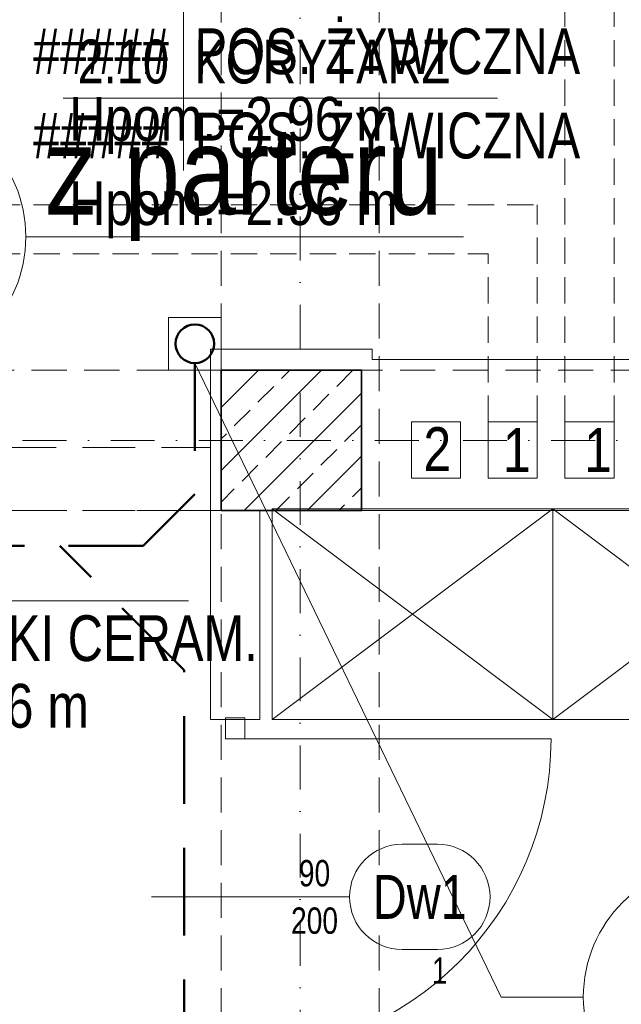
# Model space of a CAD drawing. Header units: millimetres. Extents: x -96593 to 66336, y -23969 to 7139.
# Tile 203 of 256: x -74417 to -74245, y -10397 to -10117. Entities that reach past the tile are written whole.
import ezdxf
from ezdxf.enums import TextEntityAlignment as Align

# ---------------------------------------------------------------- set-up
doc = ezdxf.new("R2010")
doc.units = ezdxf.units.MM
doc.linetypes.add('DASHDOT', pattern=[1, 0.5, -0.25, 0, -0.25])
doc.linetypes.add('DASHED', pattern=[0.75, 0.5, -0.25])
for name, color, linetype, lineweight in [('BA_drz', 7, 'Continuous', 18), ('BA_KS_ist.', 34, 'Continuous', 50), ('BA_met', 7, 'Continuous', 18), ('BA_sym', 7, 'Continuous', 18), ('BA_txc', 1, 'Continuous', 18), ('BA_txs', 2, 'Continuous', 18), ('MM_KS_OPISY', 7, 'Continuous', 9), ('mm_went_opis', 7, 'Continuous', 15), ('PG_KONSTRUKCJA', 5, 'Continuous', 35), ('PG_OSIE', 1, 'DASHDOT', 18), ('PG_PODCIĄGI', 1, 'DASHED', 18), ('PG_SZRAF', 1, 'Continuous', 18), ('PG_WIDOKOWE_CIENKIE', 1, 'Continuous', 18), ('PG_WYPOSAŻENIE', 1, 'Continuous', 18), ('PG_ŚCIANY_DZIAŁOWE', 3, 'Continuous', 18)]:
    doc.layers.add(name, color=color, linetype=linetype, lineweight=lineweight)
doc.layers.add('BA_pom', color=6, linetype='Continuous', lineweight=18, plot=False)
doc.styles.add('BIKTS', font='bikromsw.shx', dxfattribs={"width": 0.85})
doc.styles.add('ROMANS', font='bikromsw.shx', dxfattribs={"width": 0.8})
doc.styles.get("Standard").update_dxf_attribs({"font": 'arial.ttf'})

# ---------------------------------------------------------------- blocks, each defined once
blk = doc.blocks.new('dr1h901')
at = {"color": 0}
blk.add_line((-0.5, 0), (-0.5, 1), dxfattribs=at)
blk.add_line((0, 0.3622), (0, -0.2655))
blk.add_arc((-0.5, 0), 1, 0, 90, dxfattribs=at)
blk = doc.blocks.new('jamb')
blk.add_lwpolyline([(-0.5, -0.5), (-0.5, 0.5), (0.5, 0.5), (0.5, -0.5)], close=True)
blk = doc.blocks.new('bikmet')
blk.add_line((0, 1.65), (0, -1.65))
at = {"style": 'ROMANS', "width": 0.8}
blk.add_attdef('NRPOM', text='', height=1, dxfattribs=at).set_placement((-0.333, 0.333), align=Align.RIGHT)
blk.add_attdef('NWAPOM', (0.25, 0.333), '', height=1, dxfattribs=at)
blk.add_attdef('PODLOGA', text='', height=1.042, dxfattribs=at).set_placement((0.25, -0.333), align=Align.TOP_LEFT)
blk = doc.blocks.new('symdrz')
blk.add_lwpolyline([(-10, -30, -1), (-10, 30), (10, 30, -1), (10, -30)], format="xyb", close=True)
at = {"style": 'BIKTS', "width": 0.8}
blk.add_attdef('SZERDRZ', text='', height=25, dxfattribs=at).set_placement((77.15, 8.8), align=Align.CENTER)
blk.add_attdef('SYMDRZ', text='', height=25, dxfattribs=at).set_placement((0, 0), align=Align.MIDDLE)
blk.add_attdef('WYSDRZ', text='', height=25, dxfattribs=at).set_placement((77.15, -9.49), align=Align.TOP_CENTER)
blk = doc.blocks.new('A$C243F7E6F')
at = {"layer": 'PG_SZRAF'}
h = blk.add_hatch(dxfattribs=at)
h.set_pattern_fill('ANSI33', color=256, scale=2)
h.set_pattern_definition([(45, (-6891.598, -2675.306), (-8.980256, 8.980256), []), (45, (-6882.618, -2675.306), (-8.980256, 8.980256), [6.35, -3.175])])
h.paths.add_polyline_path([(0, 0), (40, 0), (40, -40), (0, -40)])
at = {"layer": 'PG_KONSTRUKCJA'}
blk.add_lwpolyline([(0, 0), (40, 0), (40, -40), (0, -40), (0, 0)], dxfattribs=at)
blk = doc.blocks.new('A$C19ebea96')
at = {"layer": 'PG_WIDOKOWE_CIENKIE', "color": 40, "true_color": 0xf8d731}
for points in [[(1303.19, -19.76), (1317.19, -19.76), (1317.19, -35.76), (1303.19, -35.76)], [(1325.07, -19.76), (1339.07, -19.76), (1339.07, -35.76), (1325.07, -35.76)], [(1346.94, -19.76), (1360.94, -19.76), (1360.94, -35.76), (1346.94, -35.76)]]:
    blk.add_lwpolyline(points, close=True, dxfattribs=at)
blk = doc.blocks.new('A$C5DA075D8')
at = {"layer": 'BA_met', "color": 252}
blk.add_lwpolyline([(2116.95, 1947.1), (2274.56, 1947.1)], dxfattribs=at)
at = {"layer": 'mm_went_opis', "color": 252, "linetype": 'DASHED', "lineweight": 15, "ltscale": 15}
for p, q in [((2381.79, 1998), (2381.79, 2155.76)), ((2395.79, 1998), (2395.79, 2155.76)), ((2162.84, 2059.84), (2373.91, 2059.84)), ((2373.91, 1998), (2373.91, 2059.84)), ((2162.84, 2045.84), (2359.91, 2045.84)), ((2359.91, 1998), (2359.91, 2045.84))]:
    blk.add_line(p, q, dxfattribs=at)
at = {"layer": 'PG_OSIE', "color": 252, "ltscale": 25}
for points in [[(2306.34, 2784.36), (2306.34, 0)], [(696.17, 1992.76), (2976.42, 1992.76)]]:
    blk.add_lwpolyline(points, dxfattribs=at)
at = {"layer": 'PG_OSIE', "color": 252}
blk.add_lwpolyline([(2323.84, 2012.76), (2323.84, 1972.76)], dxfattribs=at)
blk.add_lwpolyline([(2323.84, 2012.76), (2323.84, 1972.76)], dxfattribs=at)
at = {"layer": 'PG_PODCIĄGI', "color": 252, "ltscale": 30}
for p, q in [((2176.84, 1990.76), (2280.84, 1990.76)), ((2176.84, 1972.76), (2280.84, 1972.76))]:
    blk.add_line(p, q, dxfattribs=at)
at = {"layer": 'PG_PODCIĄGI', "color": 252, "ltscale": 20}
for points in [[(2283.84, 2631.76), (2283.84, 157.76)], [(2328.84, 2631.76), (2328.84, 157.76)], [(924.84, 2012.76), (2778.84, 2012.76)], [(924.84, 1972.76), (2778.84, 1972.76)]]:
    blk.add_lwpolyline(points, dxfattribs=at)
at = {"layer": 'PG_WYPOSAŻENIE', "color": 252}
for points in [[(2378.35, 1913.26), (2298.35, 1913.26), (2298.35, 1973.26), (2378.35, 1973.26), (2378.35, 1913.26), (2298.35, 1973.26), (2298.35, 1913.26), (2378.35, 1973.26)], [(2458.35, 1913.26), (2378.35, 1913.26), (2378.35, 1973.26), (2458.35, 1973.26), (2458.35, 1913.26), (2378.35, 1973.26), (2378.35, 1913.26), (2458.35, 1973.26)]]:
    blk.add_lwpolyline(points, dxfattribs=at)
at = {"layer": 'PG_ŚCIANY_DZIAŁOWE', "color": 252}
blk.add_lwpolyline([(2733.84, 1992.76), (2440.84, 1992.76), (2440.84, 2017.26), (2426.84, 2017.26), (2426.84, 2015.76), (2326.84, 2015.76), (2326.84, 2018.76), (2280.84, 2018.76), (2280.84, 1913.26), (2294.84, 1913.26), (2294.84, 1972.76), (2733.84, 1972.76), (2733.84, 1992.76)], dxfattribs=at)
at = {"color": 252}
blk.add_blockref('A$C19ebea96', (1034.84, 2017.76), dxfattribs=at)
at = {"layer": 'BA_drz', "color": 252, "xscale": -5.5, "yscale": 5.999999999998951, "zscale": 5.5}
blk.add_blockref('jamb', (2287.84, 1910.76), dxfattribs=at)
at = {"layer": 'BA_drz', "color": 252, "xscale": 90, "yscale": 90, "zscale": -90, "rotation": 270}
blk.add_blockref('dr1h901', (2287.84, 1862.76), dxfattribs=at)
at = {"layer": 'BA_met', "color": 252}
ref = blk.add_blockref('bikmet', (2273.13, 2114.22), dxfattribs=dict(at, xscale=12.5, yscale=12.5, zscale=12.5))
ref.add_attrib('NRPOM', ' 2.10', dxfattribs={"layer": '0', "height": 12.5, "style": 'ROMANS', "width": 0.8}).set_placement((2268.97, 2118.39), align=Align.RIGHT)
ref.add_attrib('NWAPOM', 'KORYTARZ', (2276.26, 2118.39), dxfattribs={"layer": '0', "height": 12.5, "style": 'ROMANS', "width": 0.8})
ref.add_attrib('RAREA', '#####', dxfattribs={"layer": '0', "height": 13.021, "style": 'ROMANS', "width": 0.8}).set_placement((2268.97, 2110.06), align=Align.TOP_RIGHT)
ref.add_attrib('PODLOGA', 'POS. ŻYWICZNA', dxfattribs={"layer": '0', "height": 13.0208, "style": 'ROMANS', "width": 0.8}).set_placement((2276.26, 2110.06), align=Align.TOP_LEFT)
ref = blk.add_blockref('bikmet', (2185.11, 1947.1), dxfattribs=dict(at, xscale=12.5, yscale=12.5, zscale=12.5))
ref.add_attrib('NRPOM', ' 2.11', dxfattribs={"layer": '0', "height": 12.5, "style": 'ROMANS', "width": 0.8}).set_placement((2180.95, 1951.27), align=Align.RIGHT)
ref.add_attrib('NWAPOM', 'WC', (2188.24, 1951.27), dxfattribs={"layer": '0', "height": 12.5, "style": 'ROMANS', "width": 0.8})
ref.add_attrib('RAREA', '####', dxfattribs={"layer": '0', "height": 13.021, "style": 'ROMANS', "width": 0.8}).set_placement((2180.95, 1942.94), align=Align.TOP_RIGHT)
ref.add_attrib('PODLOGA', 'PŁYTKI CERAM.', dxfattribs={"layer": '0', "height": 13.0208, "style": 'ROMANS', "width": 0.8}).set_placement((2188.24, 1942.94), align=Align.TOP_LEFT)
at = {"layer": 'BA_sym', "color": 252}
ref = blk.add_blockref('symdrz', (2340.44, 1862.76), dxfattribs=dict(at, xscale=0.5000000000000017, yscale=0.5000000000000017, zscale=0.5000000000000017, rotation=4.729105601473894e-06))
ref.add_attrib('Symdrz', 'Dw1', dxfattribs={"height": 12.5, "rotation": 0, "style": 'BIKTS', "width": 0.8}).set_placement((2340.44, 1862.76), align=Align.MIDDLE_CENTER)
ref.add_attrib('Szerdrz', '90', dxfattribs={"layer": 'BA_txc', "height": 7.5, "rotation": 0, "style": 'BIKTS', "width": 0.8}).set_placement((2310.44, 1869.51), align=Align.MIDDLE_CENTER)
ref.add_attrib('Wysdrz', '200', dxfattribs={"layer": 'BA_txc', "height": 7.5, "rotation": 0, "style": 'BIKTS', "width": 0.8}).set_placement((2310.44, 1856.01), align=Align.MIDDLE_CENTER)
ref.add_attrib('Sztuk', '1', (2343.87, 1838.01), dxfattribs={"layer": 'BA_pom', "height": 7.5, "rotation": 0, "style": 'BIKTS', "width": 0.8})
at = {"layer": 'PG_KONSTRUKCJA', "color": 252}
blk.add_blockref('A$C243F7E6F', (2283.84, 2012.76), dxfattribs=at)
at = {"layer": 'BA_txs', "color": 252, "style": 'BIKTS', "width": 0.85}
for p in [(2240.59, 2078.05), (2152.57, 1910.93)]:
    blk.add_text('Hpom.=2.96 m', height=12.5, dxfattribs=at).set_placement(p)
at = {"layer": 'mm_went_opis', "color": 252, "lineweight": 30, "style": 'BIKTS', "width": 0.85}
for s, p in [('2', (2341.47, 1984)), ('1', (2364.13, 1983.75)), ('1', (2387.26, 1983.75))]:
    blk.add_text(s, height=12.5, dxfattribs=at).set_placement(p)

msp = doc.modelspace()

# ---------------------------------------------------------------- linework, layer by layer
at = {"layer": 'BA_KS_ist.', "linetype": 'DASHED', "ltscale": 50}
for p, q in [((-74367.01, -10214.32), (-74367.01, -10251.62)), ((-74367.01, -10251.62), (-74381.72, -10266.32)), ((-74515.51, -10266.32), (-74381.72, -10266.32)), ((-74370.01, -10301.77), (-74405.46, -10266.32)), ((-74370.01, -10527.32), (-74370.01, -10301.77))]:
    msp.add_line(p, q, dxfattribs=at)
at = {"layer": 'BA_KS_ist.', "linetype": 'Continuous', "lineweight": 15, "ltscale": 25}
msp.add_lwpolyline([(-74374.51, -10201.32), (-74359.51, -10201.32), (-74359.51, -10216.32), (-74374.51, -10216.32)], close=True, dxfattribs=at)
at = {"layer": 'BA_KS_ist.', "linetype": 'Continuous', "ltscale": 25}
msp.add_circle((-74367.01, -10208.82), 5.5, dxfattribs=at)
at = {"layer": 'BA_met', "color": 252}
for points in [[(-74404.57, -10138.86), (-74280.77, -10138.86)], [(-74526.41, -10281.97), (-74368.79, -10281.97)]]:
    msp.add_lwpolyline(points, dxfattribs=at)
at = {"layer": 'MM_KS_OPISY'}
for p, q in [((-74415.18, -10178.37), (-74290.45, -10178.37)), ((-74279.72, -10394.84), (-74367.01, -10214.32)), ((-74256.32, -10394.84), (-74279.72, -10394.84))]:
    msp.add_line(p, q, dxfattribs=at)
for centre in [(-74453.28, -10178.37), (-74218.22, -10394.84)]:
    msp.add_circle(centre, 38.1, dxfattribs=at)

# ---------------------------------------------------------------- block references
at = {"layer": 'BA_drz', "color": 252, "xscale": -5.5, "yscale": 5.999999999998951, "zscale": 5.5}
msp.add_blockref('jamb', (-74355.51, -10318.32), dxfattribs=at)
at = {"layer": 'BA_drz', "color": 252, "xscale": 90, "yscale": 90, "zscale": -90, "rotation": 270}
msp.add_blockref('dr1h901', (-74355.51, -10366.32), dxfattribs=at)
at = {"layer": 'BA_met', "color": 252}
ref = msp.add_blockref('bikmet', (-74370.22, -10138.86), dxfattribs=dict(at, xscale=12.5, yscale=12.5, zscale=12.5))
ref.add_attrib('NRPOM', ' 2.10', dxfattribs={"layer": '0', "height": 12.5, "style": 'ROMANS', "width": 0.8}).set_placement((-74374.39, -10134.69), align=Align.RIGHT)
ref.add_attrib('NWAPOM', 'KORYTARZ', (-74367.1, -10134.69), dxfattribs={"layer": '0', "height": 12.5, "style": 'ROMANS', "width": 0.8})
ref.add_attrib('RAREA', '#####', dxfattribs={"layer": '0', "height": 13.021, "style": 'ROMANS', "width": 0.8}).set_placement((-74374.39, -10143.02), align=Align.TOP_RIGHT)
ref.add_attrib('PODLOGA', 'POS. ŻYWICZNA', dxfattribs={"layer": '0', "height": 13.0208, "style": 'ROMANS', "width": 0.8}).set_placement((-74367.1, -10143.02), align=Align.TOP_LEFT)
ref = msp.add_blockref('bikmet', (-74458.24, -10281.97), dxfattribs=dict(at, xscale=12.5, yscale=12.5, zscale=12.5))
ref.add_attrib('NRPOM', ' 2.11', dxfattribs={"layer": '0', "height": 12.5, "style": 'ROMANS', "width": 0.8}).set_placement((-74462.41, -10277.81), align=Align.RIGHT)
ref.add_attrib('NWAPOM', 'WC', (-74455.12, -10277.81), dxfattribs={"layer": '0', "height": 12.5, "style": 'ROMANS', "width": 0.8})
ref.add_attrib('RAREA', '####', dxfattribs={"layer": '0', "height": 13.021, "style": 'ROMANS', "width": 0.8}).set_placement((-74462.41, -10286.14), align=Align.TOP_RIGHT)
ref.add_attrib('PODLOGA', 'PŁYTKI CERAM.', dxfattribs={"layer": '0', "height": 13.0208, "style": 'ROMANS', "width": 0.8}).set_placement((-74455.12, -10286.14), align=Align.TOP_LEFT)
at = {"layer": 'BA_sym', "color": 252}
ref = msp.add_blockref('symdrz', (-74302.91, -10366.32), dxfattribs=dict(at, xscale=0.5000000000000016, yscale=0.5000000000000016, zscale=0.5000000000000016, rotation=4.729105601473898e-06))
ref.add_attrib('Symdrz', 'Dw1', dxfattribs={"height": 12.5, "rotation": 0, "style": 'BIKTS', "width": 0.8}).set_placement((-74302.91, -10366.32), align=Align.MIDDLE_CENTER)
ref.add_attrib('Szerdrz', '90', dxfattribs={"layer": 'BA_txc', "height": 7.5, "rotation": 0, "style": 'BIKTS', "width": 0.8}).set_placement((-74332.91, -10359.57), align=Align.MIDDLE_CENTER)
ref.add_attrib('Wysdrz', '200', dxfattribs={"layer": 'BA_txc', "height": 7.5, "rotation": 0, "style": 'BIKTS', "width": 0.8}).set_placement((-74332.91, -10373.07), align=Align.MIDDLE_CENTER)
ref.add_attrib('Sztuk', '1', (-74299.48, -10391.07), dxfattribs={"layer": 'BA_pom', "height": 7.5, "rotation": 0, "style": 'BIKTS', "width": 0.8})
at = {"layer": 'mm_went_opis', "color": 2, "lineweight": 60}
msp.add_blockref('A$C5DA075D8', (-76643.35, -12229.08), dxfattribs=at)

# ---------------------------------------------------------------- texts
at = {"layer": 'BA_txs', "color": 252, "style": 'BIKTS', "width": 0.85}
for p in [(-74402.77, -10175.03), (-74490.79, -10318.15)]:
    msp.add_text('Hpom.=2.96 m', height=12.5, dxfattribs=at).set_placement(p)
at = {"layer": 'MM_KS_OPISY', "attachment_point": 1}
for s, width, insert, char_height in [('{\\fArial Narrow|b0|i0|c238|p34;z parteru}', 200.9859, (-74409.44, -10147.05), 25), ('{\\fArial Narrow|b0|i0|c238|p34;PK10}', 0.5033, (-74480.89, -10155.87), 22)]:
    msp.add_mtext_dynamic_manual_height_columns(s, width=width, gutter_width=1, heights=[0], dxfattribs=dict(at, insert=insert, char_height=char_height))

doc.saveas('drawing.dxf')
